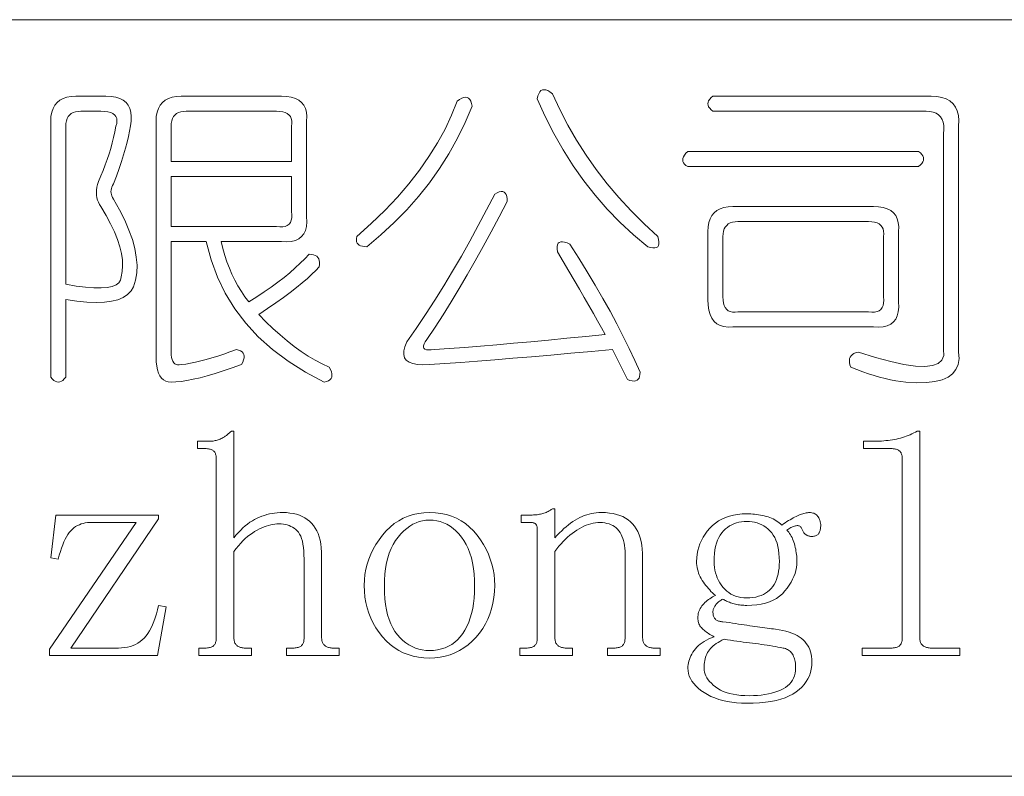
# Model space of a CAD drawing. Extents: x 1 to 297, y 1 to 210.
# Tile 131 of 171: x 242 to 253, y 20 to 29. Entities that reach past the tile are written whole.
import ezdxf

# ---------------------------------------------------------------- set-up
doc = ezdxf.new("R2010")
doc.units = 0

msp = doc.modelspace()

# ---------------------------------------------------------------- linework, layer by layer
at = {"color": 7, "lineweight": 13}
for p, q in [((196.872, 28.882), (295.987, 28.882)), ((196.872, 20.264), (295.987, 20.264))]:
    msp.add_line(p, q, dxfattribs=at)
for points in [[(247.729, 28.039), (247.813, 27.858), (247.905, 27.682), (248.005, 27.509), (248.113, 27.34), (248.229, 27.175), (248.353, 27.014), (248.485, 26.857), (248.625, 26.704), (248.773, 26.556), (248.929, 26.411), (248.938, 26.379), (248.943, 26.351), (248.943, 26.328), (248.938, 26.31), (248.929, 26.296), (248.915, 26.287), (248.897, 26.283), (248.874, 26.283), (248.847, 26.287), (248.815, 26.296), (248.653, 26.432), (248.499, 26.574), (248.353, 26.724), (248.216, 26.882), (248.086, 27.046), (247.964, 27.219), (247.851, 27.398), (247.745, 27.586), (247.647, 27.78), (247.557, 27.982), (247.564, 28.014), (247.573, 28.039), (247.585, 28.059), (247.599, 28.074), (247.615, 28.082), (247.633, 28.085), (247.653, 28.082), (247.676, 28.074), (247.701, 28.059)], [(242.3, 28.011), (242.643, 28.011), (242.703, 28.008), (242.755, 27.999), (242.801, 27.985), (242.84, 27.965), (242.872, 27.939), (242.897, 27.908), (242.915, 27.871), (242.927, 27.828), (242.931, 27.779), (242.929, 27.725), (242.922, 27.672), (242.912, 27.614), (242.899, 27.553), (242.883, 27.487), (242.865, 27.418), (242.843, 27.344), (242.819, 27.267), (242.792, 27.186), (242.762, 27.1), (242.729, 27.011), (242.719, 26.994), (242.711, 26.976), (242.705, 26.959), (242.701, 26.942), (242.7, 26.925), (242.701, 26.908), (242.705, 26.891), (242.711, 26.874), (242.719, 26.856), (242.729, 26.839), (242.798, 26.716), (242.857, 26.598), (242.905, 26.485), (242.944, 26.378), (242.972, 26.275), (242.989, 26.178), (242.997, 26.085), (242.994, 25.998), (242.981, 25.916), (242.957, 25.839), (242.929, 25.792), (242.89, 25.751), (242.84, 25.718), (242.779, 25.693), (242.707, 25.675), (242.625, 25.664), (242.531, 25.661), (242.427, 25.666), (242.312, 25.677), (242.186, 25.696), (242.186, 24.811), (242.169, 24.79), (242.152, 24.774), (242.135, 24.763), (242.117, 24.756), (242.1, 24.754), (242.083, 24.756), (242.066, 24.763), (242.049, 24.774), (242.032, 24.79), (242.015, 24.811), (242.015, 27.725), (242.017, 27.779), (242.026, 27.828), (242.04, 27.871), (242.06, 27.908), (242.086, 27.939), (242.117, 27.965), (242.155, 27.985), (242.197, 27.999), (242.246, 28.008)], [(243.5, 28.011), (244.643, 28.011), (244.703, 28.008), (244.755, 27.999), (244.801, 27.985), (244.84, 27.965), (244.872, 27.939), (244.897, 27.908), (244.915, 27.871), (244.927, 27.828), (244.931, 27.779), (244.929, 27.725), (244.929, 26.639), (244.931, 26.58), (244.927, 26.527), (244.915, 26.482), (244.897, 26.443), (244.872, 26.411), (244.84, 26.386), (244.801, 26.367), (244.755, 26.356), (244.703, 26.351), (244.643, 26.354), (243.957, 26.354), (243.976, 26.275), (243.997, 26.198), (244.022, 26.124), (244.049, 26.052), (244.079, 25.982), (244.112, 25.915), (244.147, 25.85), (244.186, 25.787), (244.227, 25.726), (244.272, 25.668), (244.361, 25.725), (244.445, 25.781), (244.525, 25.837), (244.601, 25.892), (244.672, 25.946), (244.738, 26), (244.8, 26.054), (244.857, 26.107), (244.909, 26.159), (244.957, 26.211), (244.984, 26.209), (245.008, 26.205), (245.028, 26.198), (245.044, 26.188), (245.057, 26.175), (245.067, 26.159), (245.073, 26.141), (245.076, 26.119), (245.076, 26.095), (245.072, 26.068), (245.034, 26.026), (244.989, 25.982), (244.938, 25.935), (244.88, 25.885), (244.815, 25.832), (244.743, 25.776), (244.664, 25.718), (244.578, 25.656), (244.485, 25.592), (244.386, 25.525), (244.466, 25.442), (244.546, 25.364), (244.626, 25.291), (244.706, 25.223), (244.786, 25.161), (244.866, 25.103), (244.946, 25.051), (245.026, 25.004), (245.106, 24.962), (245.186, 24.925), (245.201, 24.898), (245.211, 24.872), (245.217, 24.85), (245.218, 24.829), (245.215, 24.811), (245.207, 24.795), (245.194, 24.781), (245.177, 24.77), (245.155, 24.76), (245.129, 24.754), (244.915, 24.867), (244.719, 24.991), (244.54, 25.126), (244.379, 25.27), (244.236, 25.425), (244.111, 25.59), (244.003, 25.766), (243.913, 25.951), (243.841, 26.147), (243.786, 26.354), (243.386, 26.354), (243.386, 25.096), (243.387, 25.064), (243.391, 25.036), (243.396, 25.012), (243.404, 24.991), (243.415, 24.975), (243.427, 24.963), (243.442, 24.954), (243.459, 24.95), (243.479, 24.95), (243.5, 24.954), (243.553, 24.96), (243.608, 24.97), (243.665, 24.981), (243.724, 24.995), (243.786, 25.011), (243.85, 25.029), (243.916, 25.05), (243.985, 25.072), (244.056, 25.098), (244.129, 25.125), (244.155, 25.118), (244.177, 25.109), (244.194, 25.098), (244.207, 25.084), (244.215, 25.068), (244.218, 25.05), (244.217, 25.029), (244.211, 25.006), (244.201, 24.981), (244.186, 24.954), (244.08, 24.916), (243.98, 24.882), (243.886, 24.852), (243.797, 24.826), (243.715, 24.804), (243.637, 24.786), (243.566, 24.772), (243.5, 24.762), (243.44, 24.756), (243.386, 24.754), (243.353, 24.756), (243.324, 24.765), (243.299, 24.779), (243.276, 24.799), (243.257, 24.825), (243.242, 24.856), (243.23, 24.894), (243.221, 24.936), (243.216, 24.985), (243.215, 25.039), (243.215, 27.725), (243.217, 27.779), (243.226, 27.828), (243.24, 27.871), (243.26, 27.908), (243.286, 27.939), (243.317, 27.965), (243.355, 27.985), (243.397, 27.999), (243.446, 28.008)], [(246.815, 27.896), (246.736, 27.711), (246.648, 27.531), (246.551, 27.356), (246.444, 27.188), (246.329, 27.025), (246.204, 26.868), (246.071, 26.716), (245.928, 26.571), (245.776, 26.431), (245.615, 26.296), (245.588, 26.298), (245.564, 26.301), (245.544, 26.307), (245.528, 26.315), (245.515, 26.325), (245.505, 26.338), (245.499, 26.352), (245.496, 26.37), (245.496, 26.389), (245.5, 26.411), (245.666, 26.56), (245.82, 26.71), (245.963, 26.862), (246.095, 27.014), (246.215, 27.168), (246.323, 27.323), (246.42, 27.479), (246.506, 27.636), (246.58, 27.794), (246.643, 27.954), (246.671, 27.974), (246.696, 27.988), (246.719, 27.996), (246.739, 27.999), (246.757, 27.996), (246.773, 27.988), (246.787, 27.974), (246.799, 27.954), (246.808, 27.928)], [(249.557, 28.011), (252.043, 28.011), (252.108, 28.007), (252.165, 27.997), (252.215, 27.98), (252.258, 27.956), (252.293, 27.925), (252.321, 27.887), (252.341, 27.843), (252.354, 27.791), (252.359, 27.733), (252.357, 27.668), (252.357, 25.096), (252.362, 25.021), (252.352, 24.955), (252.327, 24.898), (252.289, 24.85), (252.236, 24.811), (252.169, 24.781), (252.087, 24.76), (251.992, 24.749), (251.882, 24.747), (251.757, 24.754), (251.7, 24.76), (251.641, 24.77), (251.581, 24.781), (251.52, 24.795), (251.457, 24.811), (251.394, 24.829), (251.329, 24.85), (251.264, 24.872), (251.197, 24.898), (251.129, 24.925), (251.119, 24.952), (251.114, 24.978), (251.113, 25), (251.115, 25.021), (251.122, 25.039), (251.132, 25.055), (251.147, 25.069), (251.165, 25.08), (251.188, 25.09), (251.215, 25.096), (251.409, 25.035), (251.583, 24.988), (251.734, 24.955), (251.864, 24.936), (251.972, 24.932), (252.058, 24.942), (252.123, 24.966), (252.165, 25.005), (252.187, 25.058), (252.186, 25.125), (252.186, 27.582), (252.189, 27.631), (252.187, 27.675), (252.18, 27.713), (252.168, 27.747), (252.15, 27.775), (252.128, 27.798), (252.1, 27.816), (252.067, 27.829), (252.029, 27.837), (251.986, 27.839), (249.557, 27.839), (249.537, 27.856), (249.521, 27.874), (249.509, 27.891), (249.503, 27.908), (249.5, 27.925), (249.503, 27.942), (249.509, 27.959), (249.521, 27.976), (249.537, 27.994)], [(242.586, 27.839), (242.357, 27.839), (242.325, 27.838), (242.296, 27.832), (242.27, 27.824), (242.248, 27.812), (242.229, 27.796), (242.213, 27.778), (242.201, 27.755), (242.193, 27.73), (242.188, 27.7), (242.186, 27.668), (242.186, 25.868), (242.305, 25.848), (242.412, 25.835), (242.507, 25.828), (242.588, 25.827), (242.657, 25.832), (242.714, 25.844), (242.758, 25.862), (242.789, 25.886), (242.808, 25.917), (242.815, 25.954), (242.828, 26.013), (242.833, 26.077), (242.83, 26.146), (242.819, 26.219), (242.8, 26.296), (242.773, 26.379), (242.739, 26.466), (242.696, 26.557), (242.645, 26.653), (242.586, 26.754), (242.57, 26.777), (242.557, 26.802), (242.547, 26.827), (242.54, 26.854), (242.536, 26.882), (242.535, 26.911), (242.536, 26.942), (242.54, 26.973), (242.547, 27.006), (242.557, 27.039), (242.585, 27.102), (242.611, 27.165), (242.635, 27.228), (242.658, 27.291), (242.679, 27.354), (242.698, 27.416), (242.715, 27.479), (242.731, 27.542), (242.745, 27.605), (242.757, 27.668), (242.766, 27.7), (242.769, 27.73), (242.766, 27.755), (242.757, 27.778), (242.743, 27.796), (242.723, 27.812), (242.697, 27.824), (242.666, 27.832), (242.629, 27.838)], [(244.586, 27.839), (243.557, 27.839), (243.525, 27.838), (243.496, 27.832), (243.47, 27.824), (243.448, 27.812), (243.429, 27.796), (243.413, 27.778), (243.401, 27.755), (243.393, 27.73), (243.388, 27.7), (243.386, 27.668), (243.386, 27.268), (244.757, 27.268), (244.757, 27.668), (244.761, 27.7), (244.76, 27.73), (244.754, 27.755), (244.744, 27.778), (244.729, 27.796), (244.709, 27.812), (244.685, 27.824), (244.657, 27.832), (244.624, 27.838)], [(249.272, 27.382), (251.9, 27.382), (251.921, 27.365), (251.937, 27.348), (251.948, 27.331), (251.955, 27.314), (251.957, 27.296), (251.955, 27.279), (251.948, 27.262), (251.937, 27.245), (251.921, 27.228), (251.9, 27.211), (249.272, 27.211), (249.251, 27.223), (249.235, 27.236), (249.224, 27.25), (249.217, 27.266), (249.215, 27.282), (249.217, 27.3), (249.224, 27.319), (249.235, 27.339), (249.251, 27.36)], [(244.757, 27.096), (243.386, 27.096), (243.386, 26.525), (244.586, 26.525), (244.624, 26.522), (244.657, 26.523), (244.685, 26.528), (244.709, 26.539), (244.729, 26.554), (244.744, 26.573), (244.754, 26.597), (244.76, 26.626), (244.761, 26.659), (244.757, 26.696)], [(247.215, 26.811), (247.123, 26.636), (247.032, 26.464), (246.94, 26.297), (246.849, 26.134), (246.757, 25.975), (246.666, 25.82), (246.575, 25.669), (246.483, 25.522), (246.392, 25.378), (246.3, 25.239), (246.281, 25.212), (246.267, 25.189), (246.26, 25.169), (246.259, 25.152), (246.265, 25.139), (246.276, 25.13), (246.294, 25.123), (246.319, 25.12), (246.349, 25.121), (246.386, 25.125), (246.555, 25.137), (246.729, 25.15), (246.909, 25.164), (247.095, 25.18), (247.286, 25.196), (247.483, 25.214), (247.686, 25.233), (247.895, 25.253), (248.109, 25.274), (248.329, 25.296), (248.287, 25.373), (248.243, 25.453), (248.196, 25.537), (248.146, 25.626), (248.093, 25.718), (248.037, 25.814), (247.979, 25.914), (247.917, 26.019), (247.853, 26.127), (247.786, 26.239), (247.782, 26.271), (247.783, 26.298), (247.787, 26.319), (247.795, 26.335), (247.807, 26.346), (247.824, 26.352), (247.844, 26.353), (247.868, 26.349), (247.897, 26.34), (247.929, 26.325), (248.029, 26.166), (248.125, 26.011), (248.217, 25.858), (248.304, 25.708), (248.386, 25.561), (248.464, 25.416), (248.537, 25.275), (248.605, 25.136), (248.669, 25.001), (248.729, 24.868), (248.727, 24.841), (248.723, 24.819), (248.716, 24.8), (248.706, 24.786), (248.693, 24.775), (248.677, 24.768), (248.659, 24.766), (248.637, 24.767), (248.613, 24.773), (248.586, 24.782), (248.415, 25.125), (248.173, 25.103), (247.938, 25.082), (247.711, 25.062), (247.491, 25.043), (247.279, 25.025), (247.074, 25.008), (246.877, 24.993), (246.687, 24.979), (246.504, 24.966), (246.329, 24.954), (246.254, 24.951), (246.191, 24.955), (246.138, 24.965), (246.096, 24.981), (246.065, 25.004), (246.044, 25.032), (246.035, 25.068), (246.036, 25.109), (246.049, 25.157), (246.072, 25.211), (246.179, 25.366), (246.285, 25.525), (246.39, 25.686), (246.492, 25.851), (246.593, 26.018), (246.692, 26.188), (246.79, 26.361), (246.885, 26.536), (246.979, 26.715), (247.072, 26.896), (247.099, 26.911), (247.123, 26.92), (247.145, 26.925), (247.163, 26.924), (247.179, 26.918), (247.192, 26.907), (247.202, 26.89), (247.209, 26.869), (247.213, 26.842)], [(249.786, 26.754), (251.386, 26.754), (251.445, 26.751), (251.498, 26.742), (251.544, 26.728), (251.583, 26.708), (251.615, 26.682), (251.64, 26.651), (251.658, 26.614), (251.669, 26.571), (251.674, 26.522), (251.672, 26.468), (251.672, 25.668), (251.674, 25.608), (251.669, 25.556), (251.658, 25.51), (251.64, 25.471), (251.615, 25.439), (251.583, 25.414), (251.544, 25.396), (251.498, 25.384), (251.445, 25.38), (251.386, 25.382), (249.786, 25.382), (249.732, 25.38), (249.683, 25.386), (249.64, 25.398), (249.603, 25.419), (249.572, 25.446), (249.546, 25.482), (249.526, 25.524), (249.512, 25.574), (249.503, 25.632), (249.5, 25.696), (249.5, 26.468), (249.503, 26.522), (249.512, 26.571), (249.526, 26.614), (249.546, 26.651), (249.572, 26.682), (249.603, 26.708), (249.64, 26.728), (249.683, 26.742), (249.732, 26.751)], [(251.329, 26.582), (249.843, 26.582), (249.811, 26.58), (249.781, 26.575), (249.756, 26.567), (249.733, 26.555), (249.715, 26.539), (249.699, 26.52), (249.687, 26.498), (249.679, 26.472), (249.673, 26.443), (249.672, 26.411), (249.672, 25.725), (249.673, 25.687), (249.679, 25.654), (249.687, 25.626), (249.699, 25.602), (249.715, 25.582), (249.733, 25.567), (249.756, 25.557), (249.781, 25.551), (249.811, 25.55), (249.843, 25.554), (251.329, 25.554), (251.367, 25.55), (251.4, 25.551), (251.428, 25.557), (251.452, 25.567), (251.472, 25.582), (251.487, 25.602), (251.497, 25.626), (251.503, 25.654), (251.504, 25.687), (251.5, 25.725), (251.5, 26.411), (251.504, 26.443), (251.503, 26.472), (251.497, 26.498), (251.487, 26.52), (251.472, 26.539), (251.452, 26.555), (251.428, 26.567), (251.4, 26.575), (251.367, 26.58)], [(243.7, 21.639), (243.7, 21.725), (243.772, 21.725), (243.786, 21.725), (243.799, 21.726), (243.811, 21.728), (243.822, 21.73), (243.832, 21.732), (243.842, 21.735), (243.851, 21.739), (243.859, 21.743), (243.866, 21.748), (243.872, 21.754), (243.877, 21.76), (243.882, 21.766), (243.886, 21.773), (243.89, 21.781), (243.893, 21.789), (243.896, 21.798), (243.898, 21.808), (243.899, 21.818), (243.9, 21.828), (243.9, 21.839), (243.9, 23.882), (243.9, 23.893), (243.899, 23.904), (243.898, 23.914), (243.896, 23.923), (243.893, 23.932), (243.89, 23.94), (243.886, 23.948), (243.882, 23.955), (243.877, 23.962), (243.872, 23.968), (243.866, 23.973), (243.859, 23.978), (243.851, 23.982), (243.842, 23.986), (243.832, 23.989), (243.822, 23.992), (243.811, 23.994), (243.799, 23.995), (243.786, 23.996), (243.772, 23.996), (243.686, 23.996), (243.686, 24.082), (243.843, 24.082), (243.855, 24.082), (243.866, 24.083), (243.877, 24.085), (243.889, 24.087), (243.9, 24.089), (243.912, 24.092), (243.923, 24.096), (243.935, 24.1), (243.946, 24.105), (243.957, 24.111), (243.969, 24.117), (243.98, 24.123), (243.992, 24.13), (244.003, 24.138), (244.015, 24.146), (244.026, 24.155), (244.037, 24.165), (244.049, 24.175), (244.06, 24.185), (244.072, 24.196), (244.1, 24.196), (244.1, 22.982), (244.126, 23.013), (244.152, 23.041), (244.178, 23.068), (244.204, 23.093), (244.231, 23.116), (244.257, 23.137), (244.284, 23.157), (244.311, 23.174), (244.337, 23.19), (244.365, 23.204), (244.392, 23.216), (244.42, 23.227), (244.448, 23.236), (244.477, 23.245), (244.506, 23.252), (244.535, 23.258), (244.565, 23.262), (244.595, 23.265), (244.626, 23.267), (244.657, 23.268), (244.699, 23.267), (244.739, 23.263), (244.777, 23.257), (244.813, 23.248), (244.847, 23.237), (244.879, 23.224), (244.908, 23.208), (244.936, 23.19), (244.962, 23.169), (244.986, 23.146), (245.008, 23.121), (245.027, 23.092), (245.044, 23.061), (245.059, 23.028), (245.072, 22.991), (245.082, 22.952), (245.09, 22.91), (245.096, 22.865), (245.099, 22.818), (245.1, 22.768), (245.1, 21.839), (245.101, 21.828), (245.102, 21.818), (245.103, 21.808), (245.106, 21.798), (245.109, 21.789), (245.113, 21.781), (245.118, 21.773), (245.123, 21.766), (245.129, 21.76), (245.136, 21.754), (245.143, 21.748), (245.151, 21.743), (245.159, 21.739), (245.168, 21.735), (245.177, 21.732), (245.187, 21.73), (245.196, 21.728), (245.207, 21.726), (245.218, 21.725), (245.229, 21.725), (245.3, 21.725), (245.3, 21.639), (244.7, 21.639), (244.7, 21.725), (244.772, 21.725), (244.786, 21.725), (244.799, 21.726), (244.811, 21.728), (244.822, 21.73), (244.832, 21.732), (244.842, 21.735), (244.851, 21.739), (244.859, 21.743), (244.866, 21.748), (244.872, 21.754), (244.877, 21.76), (244.882, 21.766), (244.886, 21.773), (244.89, 21.781), (244.893, 21.789), (244.896, 21.798), (244.898, 21.808), (244.899, 21.818), (244.9, 21.828), (244.9, 21.839), (244.9, 22.739), (244.899, 22.786), (244.897, 22.83), (244.893, 22.87), (244.888, 22.907), (244.881, 22.941), (244.872, 22.972), (244.862, 22.999), (244.85, 23.023), (244.837, 23.043), (244.822, 23.061), (244.805, 23.076), (244.788, 23.089), (244.77, 23.101), (244.751, 23.111), (244.731, 23.12), (244.709, 23.127), (244.687, 23.132), (244.664, 23.136), (244.64, 23.138), (244.615, 23.139), (244.591, 23.139), (244.568, 23.136), (244.544, 23.133), (244.52, 23.128), (244.495, 23.121), (244.47, 23.114), (244.444, 23.104), (244.418, 23.094), (244.391, 23.081), (244.365, 23.068), (244.337, 23.053), (244.311, 23.035), (244.284, 23.016), (244.257, 22.995), (244.231, 22.971), (244.204, 22.946), (244.178, 22.919), (244.152, 22.89), (244.126, 22.858), (244.1, 22.825), (244.1, 21.839), (244.101, 21.828), (244.102, 21.818), (244.103, 21.808), (244.106, 21.798), (244.109, 21.789), (244.113, 21.781), (244.118, 21.773), (244.123, 21.766), (244.129, 21.76), (244.136, 21.754), (244.143, 21.748), (244.151, 21.743), (244.159, 21.739), (244.168, 21.735), (244.177, 21.732), (244.187, 21.73), (244.196, 21.728), (244.207, 21.726), (244.218, 21.725), (244.229, 21.725), (244.3, 21.725), (244.3, 21.639)], [(251.429, 24.082), (251.454, 24.082), (251.48, 24.083), (251.505, 24.085), (251.529, 24.087), (251.554, 24.089), (251.578, 24.092), (251.602, 24.096), (251.625, 24.1), (251.649, 24.105), (251.672, 24.111), (251.694, 24.117), (251.717, 24.123), (251.739, 24.13), (251.761, 24.138), (251.782, 24.146), (251.804, 24.155), (251.825, 24.165), (251.845, 24.175), (251.866, 24.185), (251.886, 24.196), (251.915, 24.196), (251.915, 21.839), (251.915, 21.828), (251.916, 21.818), (251.918, 21.808), (251.92, 21.798), (251.923, 21.789), (251.927, 21.781), (251.932, 21.773), (251.937, 21.766), (251.943, 21.76), (251.95, 21.754), (251.958, 21.748), (251.965, 21.743), (251.974, 21.739), (251.982, 21.735), (251.991, 21.732), (252.001, 21.73), (252.011, 21.728), (252.021, 21.726), (252.032, 21.725), (252.043, 21.725), (252.372, 21.725), (252.372, 21.639), (251.257, 21.639), (251.257, 21.725), (251.586, 21.725), (251.6, 21.725), (251.613, 21.726), (251.625, 21.728), (251.636, 21.73), (251.647, 21.732), (251.656, 21.735), (251.665, 21.739), (251.673, 21.743), (251.68, 21.748), (251.686, 21.754), (251.691, 21.76), (251.696, 21.766), (251.701, 21.773), (251.704, 21.781), (251.707, 21.789), (251.71, 21.798), (251.712, 21.808), (251.713, 21.818), (251.714, 21.828), (251.715, 21.839), (251.715, 23.882), (251.714, 23.893), (251.713, 23.904), (251.712, 23.914), (251.71, 23.923), (251.707, 23.932), (251.704, 23.94), (251.701, 23.948), (251.696, 23.955), (251.691, 23.962), (251.686, 23.968), (251.68, 23.973), (251.673, 23.978), (251.665, 23.982), (251.656, 23.986), (251.647, 23.989), (251.636, 23.992), (251.625, 23.994), (251.613, 23.995), (251.6, 23.996), (251.586, 23.996), (251.272, 23.996), (251.272, 24.082)], [(243.329, 22.196), (243.229, 21.639), (242, 21.639), (242, 21.711), (242.986, 23.154), (242.457, 23.154), (242.432, 23.153), (242.408, 23.15), (242.384, 23.145), (242.361, 23.139), (242.34, 23.13), (242.319, 23.12), (242.298, 23.108), (242.279, 23.094), (242.261, 23.078), (242.243, 23.061), (242.226, 23.041), (242.21, 23.018), (242.194, 22.993), (242.179, 22.965), (242.165, 22.934), (242.151, 22.9), (242.137, 22.864), (242.124, 22.825), (242.112, 22.784), (242.1, 22.739), (242.015, 22.754), (242.072, 23.239), (243.243, 23.239), (243.243, 23.196), (242.243, 21.725), (242.786, 21.725), (242.822, 21.726), (242.857, 21.73), (242.89, 21.735), (242.922, 21.743), (242.952, 21.754), (242.981, 21.766), (243.007, 21.781), (243.033, 21.798), (243.057, 21.818), (243.079, 21.839), (243.1, 21.864), (243.12, 21.891), (243.139, 21.921), (243.157, 21.954), (243.173, 21.989), (243.189, 22.028), (243.204, 22.069), (243.218, 22.114), (243.231, 22.161), (243.243, 22.211)], [(247.072, 22.439), (247.07, 22.369), (247.063, 22.301), (247.052, 22.236), (247.037, 22.173), (247.018, 22.112), (246.995, 22.054), (246.967, 21.999), (246.935, 21.946), (246.898, 21.895), (246.857, 21.846), (246.814, 21.802), (246.768, 21.762), (246.72, 21.726), (246.67, 21.696), (246.618, 21.67), (246.564, 21.648), (246.508, 21.632), (246.451, 21.62), (246.391, 21.613), (246.329, 21.611), (246.264, 21.613), (246.202, 21.62), (246.143, 21.633), (246.085, 21.65), (246.031, 21.671), (245.978, 21.698), (245.928, 21.73), (245.881, 21.766), (245.836, 21.807), (245.793, 21.854), (245.754, 21.903), (245.719, 21.955), (245.687, 22.008), (245.661, 22.064), (245.638, 22.121), (245.619, 22.181), (245.605, 22.243), (245.594, 22.306), (245.588, 22.372), (245.586, 22.439), (245.588, 22.502), (245.594, 22.563), (245.605, 22.623), (245.619, 22.682), (245.638, 22.739), (245.661, 22.796), (245.687, 22.851), (245.719, 22.906), (245.754, 22.959), (245.793, 23.011), (245.836, 23.06), (245.881, 23.103), (245.928, 23.142), (245.978, 23.175), (246.031, 23.204), (246.085, 23.227), (246.143, 23.245), (246.202, 23.258), (246.264, 23.265), (246.329, 23.268), (246.396, 23.265), (246.46, 23.258), (246.522, 23.245), (246.58, 23.227), (246.636, 23.204), (246.689, 23.175), (246.739, 23.142), (246.786, 23.103), (246.83, 23.06), (246.872, 23.011), (246.91, 22.959), (246.944, 22.906), (246.974, 22.851), (247, 22.796), (247.022, 22.739), (247.04, 22.682), (247.054, 22.623), (247.064, 22.563), (247.07, 22.502)], [(247.357, 21.639), (247.357, 21.725), (247.429, 21.725), (247.443, 21.725), (247.456, 21.726), (247.468, 21.728), (247.479, 21.73), (247.49, 21.732), (247.499, 21.735), (247.508, 21.739), (247.516, 21.743), (247.523, 21.748), (247.529, 21.754), (247.534, 21.76), (247.539, 21.766), (247.543, 21.773), (247.547, 21.781), (247.55, 21.789), (247.553, 21.798), (247.555, 21.808), (247.556, 21.818), (247.557, 21.828), (247.557, 21.839), (247.557, 23.068), (247.557, 23.076), (247.557, 23.084), (247.556, 23.092), (247.555, 23.099), (247.554, 23.105), (247.552, 23.112), (247.55, 23.117), (247.548, 23.123), (247.546, 23.128), (247.543, 23.132), (247.54, 23.136), (247.536, 23.14), (247.532, 23.143), (247.527, 23.146), (247.522, 23.148), (247.516, 23.15), (247.509, 23.152), (247.502, 23.153), (247.494, 23.153), (247.486, 23.154), (247.372, 23.154), (247.372, 23.239), (247.472, 23.239), (247.486, 23.239), (247.5, 23.24), (247.514, 23.241), (247.528, 23.242), (247.541, 23.243), (247.555, 23.244), (247.568, 23.246), (247.581, 23.248), (247.594, 23.251), (247.607, 23.254), (247.62, 23.257), (247.633, 23.26), (247.645, 23.265), (247.658, 23.27), (247.67, 23.275), (247.682, 23.281), (247.694, 23.288), (247.706, 23.295), (247.717, 23.302), (247.729, 23.311), (247.757, 23.311), (247.757, 22.982), (247.783, 23.01), (247.809, 23.036), (247.835, 23.061), (247.86, 23.085), (247.886, 23.107), (247.912, 23.128), (247.937, 23.147), (247.963, 23.165), (247.989, 23.181), (248.015, 23.196), (248.04, 23.21), (248.067, 23.222), (248.093, 23.233), (248.12, 23.242), (248.147, 23.25), (248.174, 23.256), (248.202, 23.261), (248.229, 23.265), (248.258, 23.267), (248.286, 23.268), (248.333, 23.267), (248.378, 23.263), (248.42, 23.256), (248.46, 23.247), (248.497, 23.236), (248.531, 23.222), (248.563, 23.205), (248.592, 23.186), (248.619, 23.164), (248.643, 23.139), (248.665, 23.112), (248.684, 23.083), (248.701, 23.051), (248.716, 23.016), (248.729, 22.979), (248.739, 22.939), (248.747, 22.896), (248.753, 22.851), (248.756, 22.804), (248.757, 22.754), (248.757, 21.839), (248.758, 21.828), (248.759, 21.818), (248.761, 21.808), (248.763, 21.798), (248.766, 21.789), (248.77, 21.781), (248.775, 21.773), (248.78, 21.766), (248.786, 21.76), (248.793, 21.754), (248.8, 21.748), (248.808, 21.743), (248.816, 21.739), (248.825, 21.735), (248.834, 21.732), (248.844, 21.73), (248.854, 21.728), (248.864, 21.726), (248.875, 21.725), (248.886, 21.725), (248.957, 21.725), (248.957, 21.639), (248.357, 21.639), (248.357, 21.725), (248.429, 21.725), (248.443, 21.725), (248.456, 21.726), (248.468, 21.728), (248.479, 21.73), (248.49, 21.732), (248.499, 21.735), (248.508, 21.739), (248.516, 21.743), (248.523, 21.748), (248.529, 21.754), (248.534, 21.76), (248.539, 21.766), (248.543, 21.773), (248.547, 21.781), (248.55, 21.789), (248.553, 21.798), (248.555, 21.808), (248.556, 21.818), (248.557, 21.828), (248.557, 21.839), (248.557, 22.796), (248.557, 22.83), (248.555, 22.862), (248.551, 22.892), (248.546, 22.921), (248.54, 22.948), (248.532, 22.974), (248.522, 22.998), (248.512, 23.02), (248.5, 23.041), (248.486, 23.061), (248.471, 23.078), (248.455, 23.094), (248.437, 23.108), (248.417, 23.12), (248.397, 23.13), (248.375, 23.139), (248.351, 23.145), (248.326, 23.15), (248.3, 23.153), (248.272, 23.154), (248.246, 23.153), (248.22, 23.15), (248.194, 23.146), (248.168, 23.14), (248.141, 23.132), (248.115, 23.123), (248.088, 23.112), (248.061, 23.099), (248.034, 23.084), (248.007, 23.068), (247.98, 23.05), (247.954, 23.031), (247.928, 23.01), (247.902, 22.988), (247.877, 22.964), (247.852, 22.939), (247.828, 22.913), (247.804, 22.885), (247.78, 22.856), (247.757, 22.825), (247.757, 21.839), (247.758, 21.828), (247.759, 21.818), (247.761, 21.808), (247.763, 21.798), (247.766, 21.789), (247.77, 21.781), (247.775, 21.773), (247.78, 21.766), (247.786, 21.76), (247.793, 21.754), (247.8, 21.748), (247.808, 21.743), (247.816, 21.739), (247.825, 21.735), (247.834, 21.732), (247.844, 21.73), (247.854, 21.728), (247.864, 21.726), (247.875, 21.725), (247.886, 21.725), (247.957, 21.725), (247.957, 21.639)], [(250.272, 21.939), (250.313, 21.933), (250.353, 21.925), (250.39, 21.916), (250.425, 21.906), (250.457, 21.895), (250.488, 21.882), (250.516, 21.868), (250.541, 21.852), (250.565, 21.836), (250.586, 21.818), (250.605, 21.799), (250.622, 21.778), (250.637, 21.756), (250.65, 21.733), (250.661, 21.709), (250.67, 21.683), (250.677, 21.656), (250.682, 21.628), (250.685, 21.599), (250.686, 21.568), (250.684, 21.526), (250.679, 21.486), (250.67, 21.447), (250.657, 21.41), (250.641, 21.375), (250.622, 21.342), (250.598, 21.31), (250.572, 21.28), (250.541, 21.252), (250.507, 21.225), (250.47, 21.201), (250.428, 21.179), (250.382, 21.159), (250.331, 21.143), (250.277, 21.129), (250.219, 21.117), (250.156, 21.108), (250.089, 21.102), (250.018, 21.098), (249.943, 21.096), (249.884, 21.098), (249.828, 21.101), (249.773, 21.107), (249.721, 21.116), (249.672, 21.127), (249.624, 21.14), (249.579, 21.156), (249.536, 21.174), (249.496, 21.195), (249.457, 21.218), (249.422, 21.242), (249.391, 21.268), (249.363, 21.294), (249.339, 21.321), (249.318, 21.348), (249.301, 21.376), (249.288, 21.405), (249.279, 21.435), (249.274, 21.465), (249.272, 21.496), (249.272, 21.516), (249.275, 21.536), (249.278, 21.556), (249.283, 21.576), (249.29, 21.596), (249.297, 21.616), (249.307, 21.636), (249.317, 21.656), (249.33, 21.676), (249.343, 21.696), (249.358, 21.716), (249.375, 21.735), (249.394, 21.753), (249.414, 21.77), (249.436, 21.786), (249.46, 21.801), (249.485, 21.815), (249.512, 21.829), (249.541, 21.842), (249.572, 21.854), (249.555, 21.862), (249.539, 21.871), (249.523, 21.88), (249.509, 21.889), (249.495, 21.898), (249.482, 21.908), (249.469, 21.917), (249.457, 21.927), (249.446, 21.936), (249.436, 21.946), (249.426, 21.957), (249.418, 21.967), (249.41, 21.978), (249.404, 21.99), (249.398, 22.002), (249.394, 22.014), (249.39, 22.027), (249.388, 22.04), (249.386, 22.054), (249.386, 22.068), (249.387, 22.085), (249.388, 22.101), (249.391, 22.117), (249.395, 22.133), (249.4, 22.148), (249.407, 22.163), (249.414, 22.177), (249.423, 22.191), (249.432, 22.205), (249.443, 22.218), (249.455, 22.23), (249.467, 22.243), (249.48, 22.254), (249.493, 22.266), (249.507, 22.277), (249.522, 22.287), (249.537, 22.297), (249.553, 22.307), (249.569, 22.316), (249.586, 22.325), (249.569, 22.34), (249.553, 22.355), (249.536, 22.37), (249.521, 22.387), (249.506, 22.404), (249.491, 22.421), (249.476, 22.439), (249.463, 22.458), (249.449, 22.477), (249.436, 22.496), (249.424, 22.517), (249.413, 22.537), (249.403, 22.558), (249.395, 22.579), (249.388, 22.6), (249.382, 22.622), (249.377, 22.643), (249.374, 22.666), (249.372, 22.688), (249.372, 22.711), (249.373, 22.753), (249.378, 22.794), (249.385, 22.835), (249.396, 22.874), (249.409, 22.912), (249.426, 22.95), (249.445, 22.986), (249.468, 23.022), (249.493, 23.056), (249.522, 23.089), (249.553, 23.12), (249.587, 23.148), (249.623, 23.173), (249.661, 23.194), (249.702, 23.212), (249.745, 23.227), (249.791, 23.239), (249.839, 23.247), (249.89, 23.252), (249.943, 23.254), (249.966, 23.253), (249.989, 23.252), (250.011, 23.251), (250.033, 23.249), (250.056, 23.246), (250.078, 23.243), (250.1, 23.24), (250.121, 23.235), (250.143, 23.23), (250.165, 23.225), (250.186, 23.219), (250.206, 23.212), (250.226, 23.204), (250.245, 23.195), (250.263, 23.186), (250.28, 23.175), (250.297, 23.164), (250.313, 23.152), (250.328, 23.139), (250.343, 23.125), (250.363, 23.139), (250.382, 23.152), (250.401, 23.165), (250.42, 23.176), (250.438, 23.187), (250.455, 23.198), (250.473, 23.207), (250.489, 23.216), (250.506, 23.225), (250.522, 23.232), (250.537, 23.239), (250.552, 23.245), (250.567, 23.25), (250.581, 23.255), (250.595, 23.259), (250.608, 23.262), (250.621, 23.265), (250.634, 23.266), (250.646, 23.267), (250.657, 23.268), (250.671, 23.267), (250.684, 23.266), (250.696, 23.263), (250.708, 23.26), (250.718, 23.255), (250.728, 23.25), (250.736, 23.243), (250.744, 23.236), (250.751, 23.227), (250.757, 23.218), (250.763, 23.208), (250.768, 23.198), (250.772, 23.188), (250.776, 23.179), (250.779, 23.17), (250.781, 23.16), (250.783, 23.151), (250.785, 23.142), (250.786, 23.134), (250.786, 23.125), (250.786, 23.114), (250.785, 23.103), (250.784, 23.093), (250.783, 23.083), (250.781, 23.073), (250.778, 23.064), (250.775, 23.055), (250.772, 23.047), (250.769, 23.039), (250.765, 23.032), (250.76, 23.025), (250.755, 23.019), (250.748, 23.014), (250.742, 23.009), (250.734, 23.005), (250.726, 23.002), (250.717, 23), (250.707, 22.998), (250.697, 22.997), (250.686, 22.996), (250.678, 22.997), (250.669, 22.997), (250.662, 22.998), (250.654, 23), (250.647, 23.002), (250.64, 23.004), (250.633, 23.007), (250.627, 23.01), (250.62, 23.014), (250.615, 23.018), (250.609, 23.022), (250.604, 23.027), (250.599, 23.033), (250.594, 23.038), (250.59, 23.045), (250.585, 23.051), (250.582, 23.058), (250.578, 23.066), (250.575, 23.074), (250.572, 23.082), (250.568, 23.09), (250.565, 23.097), (250.56, 23.103), (250.555, 23.108), (250.548, 23.112), (250.542, 23.116), (250.534, 23.118), (250.526, 23.119), (250.517, 23.119), (250.507, 23.118), (250.497, 23.116), (250.487, 23.114), (250.477, 23.11), (250.466, 23.106), (250.456, 23.102), (250.445, 23.096), (250.434, 23.09), (250.423, 23.084), (250.412, 23.076), (250.4, 23.068), (250.411, 23.056), (250.422, 23.043), (250.432, 23.03), (250.441, 23.015), (250.45, 23), (250.459, 22.984), (250.466, 22.967), (250.473, 22.949), (250.48, 22.93), (250.486, 22.911), (250.491, 22.891), (250.496, 22.871), (250.501, 22.851), (250.504, 22.831), (250.507, 22.811), (250.51, 22.791), (250.512, 22.771), (250.513, 22.751), (250.514, 22.731), (250.515, 22.711), (250.513, 22.676), (250.509, 22.642), (250.502, 22.608), (250.493, 22.575), (250.481, 22.541), (250.466, 22.508), (250.448, 22.474), (250.428, 22.441), (250.405, 22.408), (250.379, 22.375), (250.35, 22.344), (250.318, 22.316), (250.283, 22.291), (250.244, 22.27), (250.202, 22.252), (250.157, 22.237), (250.108, 22.225), (250.057, 22.217), (250.001, 22.212), (249.943, 22.211), (249.926, 22.211), (249.909, 22.212), (249.893, 22.213), (249.877, 22.214), (249.861, 22.216), (249.845, 22.218), (249.83, 22.221), (249.815, 22.224), (249.8, 22.228), (249.786, 22.232), (249.772, 22.236), (249.759, 22.241), (249.746, 22.246), (249.733, 22.25), (249.722, 22.255), (249.711, 22.26), (249.7, 22.266), (249.69, 22.271), (249.681, 22.276), (249.672, 22.282), (249.661, 22.276), (249.65, 22.27), (249.64, 22.264), (249.631, 22.257), (249.622, 22.25), (249.613, 22.243), (249.606, 22.235), (249.599, 22.227), (249.592, 22.219), (249.586, 22.211), (249.581, 22.202), (249.576, 22.194), (249.571, 22.186), (249.568, 22.179), (249.565, 22.171), (249.562, 22.164), (249.56, 22.158), (249.559, 22.151), (249.558, 22.145), (249.557, 22.139), (249.558, 22.128), (249.559, 22.118), (249.56, 22.108), (249.562, 22.098), (249.565, 22.089), (249.568, 22.081), (249.571, 22.073), (249.576, 22.066), (249.581, 22.06), (249.586, 22.054), (249.592, 22.048), (249.599, 22.043), (249.606, 22.039), (249.613, 22.035), (249.622, 22.032), (249.631, 22.03), (249.64, 22.028), (249.65, 22.026), (249.661, 22.025), (249.672, 22.025), (249.708, 22.019), (249.745, 22.014), (249.78, 22.008), (249.815, 22.003), (249.848, 21.998), (249.882, 21.993), (249.914, 21.988), (249.946, 21.984), (249.977, 21.979), (250.007, 21.975), (250.037, 21.971), (250.066, 21.967), (250.094, 21.963), (250.122, 21.959), (250.148, 21.955), (250.175, 21.952), (250.2, 21.948), (250.225, 21.945), (250.248, 21.942)], [(245.815, 22.425), (245.816, 22.353), (245.821, 22.284), (245.828, 22.219), (245.839, 22.159), (245.852, 22.102), (245.869, 22.049), (245.888, 21.999), (245.911, 21.954), (245.936, 21.913), (245.965, 21.875), (245.995, 21.841), (246.027, 21.811), (246.06, 21.784), (246.095, 21.761), (246.131, 21.741), (246.168, 21.725), (246.206, 21.712), (246.246, 21.704), (246.287, 21.698), (246.329, 21.696), (246.376, 21.698), (246.422, 21.704), (246.465, 21.714), (246.506, 21.727), (246.545, 21.745), (246.582, 21.766), (246.616, 21.791), (246.649, 21.82), (246.679, 21.853), (246.707, 21.889), (246.733, 21.929), (246.756, 21.972), (246.777, 22.018), (246.794, 22.068), (246.809, 22.12), (246.821, 22.175), (246.831, 22.233), (246.838, 22.294), (246.842, 22.358), (246.843, 22.425), (246.842, 22.497), (246.837, 22.566), (246.83, 22.632), (246.819, 22.694), (246.806, 22.752), (246.789, 22.806), (246.77, 22.857), (246.747, 22.905), (246.722, 22.949), (246.693, 22.989), (246.662, 23.026), (246.631, 23.059), (246.597, 23.088), (246.563, 23.113), (246.527, 23.134), (246.49, 23.151), (246.452, 23.165), (246.412, 23.174), (246.371, 23.18), (246.329, 23.182), (246.289, 23.18), (246.251, 23.174), (246.213, 23.165), (246.176, 23.151), (246.14, 23.134), (246.104, 23.113), (246.07, 23.088), (246.036, 23.059), (246.004, 23.026), (245.972, 22.989), (245.942, 22.949), (245.915, 22.905), (245.892, 22.857), (245.871, 22.806), (245.854, 22.752), (245.84, 22.694), (245.829, 22.632), (245.821, 22.566), (245.816, 22.497)], [(249.572, 22.711), (249.573, 22.677), (249.576, 22.644), (249.581, 22.612), (249.588, 22.582), (249.597, 22.552), (249.608, 22.523), (249.621, 22.495), (249.636, 22.468), (249.653, 22.443), (249.672, 22.418), (249.692, 22.395), (249.715, 22.374), (249.738, 22.356), (249.763, 22.34), (249.79, 22.327), (249.817, 22.316), (249.847, 22.307), (249.877, 22.301), (249.91, 22.298), (249.943, 22.296), (249.979, 22.297), (250.014, 22.301), (250.046, 22.306), (250.077, 22.314), (250.106, 22.323), (250.133, 22.335), (250.158, 22.349), (250.181, 22.365), (250.202, 22.383), (250.222, 22.404), (250.239, 22.426), (250.255, 22.45), (250.269, 22.476), (250.281, 22.504), (250.291, 22.534), (250.3, 22.566), (250.306, 22.599), (250.311, 22.634), (250.314, 22.672), (250.315, 22.711), (250.313, 22.758), (250.31, 22.802), (250.305, 22.844), (250.297, 22.883), (250.288, 22.92), (250.276, 22.953), (250.262, 22.984), (250.246, 23.012), (250.228, 23.038), (250.207, 23.061), (250.185, 23.081), (250.163, 23.099), (250.139, 23.115), (250.114, 23.129), (250.088, 23.141), (250.061, 23.151), (250.033, 23.158), (250.004, 23.164), (249.974, 23.167), (249.943, 23.168), (249.912, 23.167), (249.882, 23.164), (249.853, 23.158), (249.825, 23.151), (249.798, 23.141), (249.773, 23.129), (249.748, 23.115), (249.724, 23.099), (249.701, 23.081), (249.679, 23.061), (249.658, 23.038), (249.64, 23.012), (249.624, 22.984), (249.61, 22.953), (249.598, 22.92), (249.589, 22.883), (249.581, 22.844), (249.576, 22.802), (249.573, 22.758)], [(249.686, 21.825), (249.661, 21.813), (249.638, 21.801), (249.616, 21.789), (249.596, 21.776), (249.577, 21.762), (249.56, 21.749), (249.544, 21.734), (249.531, 21.72), (249.518, 21.705), (249.507, 21.689), (249.498, 21.673), (249.489, 21.656), (249.482, 21.639), (249.475, 21.621), (249.47, 21.602), (249.465, 21.582), (249.462, 21.562), (249.459, 21.541), (249.458, 21.519), (249.457, 21.496), (249.459, 21.474), (249.463, 21.451), (249.469, 21.429), (249.478, 21.407), (249.49, 21.386), (249.504, 21.364), (249.52, 21.343), (249.54, 21.323), (249.562, 21.302), (249.586, 21.282), (249.613, 21.263), (249.643, 21.246), (249.675, 21.231), (249.709, 21.218), (249.747, 21.207), (249.787, 21.198), (249.829, 21.191), (249.874, 21.186), (249.922, 21.183), (249.972, 21.182), (250.019, 21.183), (250.065, 21.185), (250.108, 21.189), (250.15, 21.195), (250.19, 21.202), (250.227, 21.21), (250.263, 21.221), (250.296, 21.232), (250.328, 21.246), (250.357, 21.261), (250.385, 21.277), (250.409, 21.295), (250.43, 21.315), (250.449, 21.336), (250.465, 21.359), (250.477, 21.383), (250.487, 21.409), (250.495, 21.437), (250.499, 21.466), (250.5, 21.496), (250.5, 21.516), (250.499, 21.535), (250.497, 21.553), (250.495, 21.57), (250.491, 21.586), (250.487, 21.601), (250.483, 21.615), (250.477, 21.629), (250.471, 21.642), (250.465, 21.654), (250.457, 21.665), (250.449, 21.675), (250.44, 21.684), (250.43, 21.692), (250.42, 21.7), (250.409, 21.707), (250.397, 21.713), (250.385, 21.718), (250.371, 21.722), (250.357, 21.725), (250.329, 21.731), (250.299, 21.736), (250.269, 21.741), (250.239, 21.747), (250.207, 21.752), (250.176, 21.757), (250.143, 21.761), (250.111, 21.766), (250.077, 21.771), (250.043, 21.775), (250.009, 21.779), (249.974, 21.784), (249.939, 21.788), (249.904, 21.793), (249.868, 21.798), (249.832, 21.803), (249.796, 21.808), (249.76, 21.814), (249.723, 21.819)]]:
    msp.add_lwpolyline(points, close=True, dxfattribs=at)

doc.saveas('drawing.dxf')
